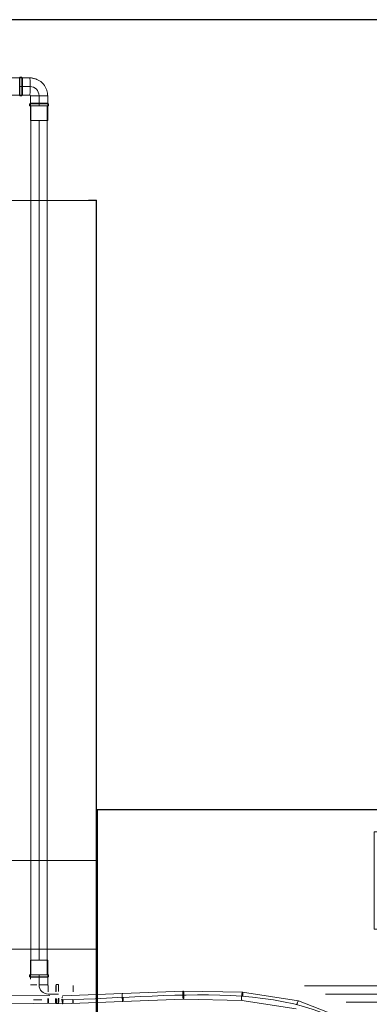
# Model space of a CAD drawing. Header units: millimetres. Extents: x -21756 to -17416, y -600 to 2500.
# Tile 17 of 23: x -19558 to -18870, y 561 to 2500. Entities that reach past the tile are written whole.
import ezdxf

# ---------------------------------------------------------------- set-up
doc = ezdxf.new("R2010")
doc.units = ezdxf.units.MM
for name, color, linetype, lineweight in [('A-DETL-THIN', 151, 'Continuous', 25), ('A-WALL', 113, 'Continuous', 25), ('G-IMPT', 8, 'Continuous', 18), ('I-FURN', 30, 'Continuous', 18), ('P-PIPE', 3, 'Continuous', 18), ('P-PIPE-CNTR', 3, 'Continuous', 18)]:
    doc.layers.add(name, color=color, linetype=linetype, lineweight=lineweight)

# ---------------------------------------------------------------- blocks, each defined once
blk = doc.blocks.new('Kitchen_Cabinets_FINSA_Pro-Oven-Larder-unit-rd4d_Blanc - Height - _2000 mm_-1376609-Elévation Sud')
at = {"layer": 'I-FURN'}
for p, q in [((-19407.5, 2143.7), (-20005.5, 2143.7)), ((-19422.7, 2144.2), (-19990.7, 2144.2)), ((-19406.7, 2144.7), (-19422.7, 2144.7)), ((-19422.7, 2144.7), (-19422.7, 2143.7)), ((-19407.5, 844.2), (-19407.5, 2143.7)), ((-19406.7, 144.7), (-19406.7, 2144.7)), ((-20005.5, 844.2), (-19407.5, 844.2)), ((-19407.5, 843.7), (-20005.5, 843.7)), ((-19422.7, 844.2), (-19422.7, 843.7)), ((-19407.5, 669.2), (-19407.5, 843.7)), ((-19407.5, 669.2), (-20005.5, 669.2)), ((-20005.5, 669.2), (-19407.5, 669.2)), ((-19407.5, 494.7), (-19407.5, 669.2))]:
    blk.add_line(p, q, dxfattribs=at)
blk = doc.blocks.new('Kitchen_Cabinets_FINSA_Pro-Base-Sink-unit-1200-blanc - Opening Type - _Two hinged doors_ Height - _800 mm_-1380536-Elévation Sud')
at = {"layer": 'G-IMPT'}
for p, q in [((-19379, 141), (-19379, 126)), ((-19379, 141), (-19379, 119)), ((-19332, 126), (-19332, 141)), ((-19332, 119), (-19332, 141)), ((-19325.5, 141), (-19325.5, 145)), ((-19325.5, 141), (-19325.5, 145)), ((-18285.5, 145), (-18285.5, 141)), ((-18285.5, 145), (-18285.5, 141)), ((-18279, 141), (-18279, 126)), ((-18279, 141), (-18279, 119)), ((-18232, 126), (-18232, 141)), ((-18232, 119), (-18232, 141)), ((-19372.2, 119), (-19372.2, 21)), ((-19372.2, 119), (-19372.2, 21)), ((-19338.7, 21), (-19338.7, 119)), ((-19338.7, 21), (-19338.7, 119)), ((-18272.2, 119), (-18272.2, 21)), ((-18272.2, 119), (-18272.2, 21)), ((-18238.7, 21), (-18238.7, 119)), ((-18238.7, 21), (-18238.7, 119)), ((-19370, 21), (-19370, 17)), ((-19370, 21), (-19370, 17)), ((-19341, 17), (-19341, 21)), ((-19341, 17), (-19341, 20)), ((-18270, 21), (-18270, 17)), ((-18270, 20), (-18270, 17)), ((-18241, 17), (-18241, 21)), ((-18241, 17), (-18241, 21)), ((-19378.5, 17), (-19378.5, 1)), ((-19378.5, 17), (-19378.5, 1)), ((-19332.5, 1), (-19332.5, 17)), ((-19332.5, 1), (-19332.5, 17)), ((-18278.5, 17), (-18278.5, 0)), ((-18278.5, 17), (-18278.5, 0)), ((-18232.5, 0), (-18232.5, 17)), ((-18232.5, 0), (-18232.5, 17))]:
    blk.add_line(p, q, dxfattribs=at)
at = {"layer": 'G-IMPT', "flags": 128}
for points in [[(-18860.4, 872.2), (-18860.4, 873.5), (-18860.4, 874.8), (-18860.4, 876), (-18860.4, 877.2), (-18860.4, 878.1), (-18860.4, 878.9)], [(-18852.4, 878.9), (-18852.4, 878.1), (-18852.4, 877.2), (-18852.4, 876), (-18852.4, 874.8), (-18852.4, 873.5), (-18852.4, 872.2)], [(-18758.6, 872.2), (-18758.6, 873.5), (-18758.6, 874.8), (-18758.6, 876), (-18758.6, 877.2), (-18758.6, 878.1), (-18758.6, 878.9)], [(-18750.6, 878.9), (-18750.6, 878.1), (-18750.6, 877.2), (-18750.6, 876), (-18750.6, 874.8), (-18750.6, 873.5), (-18750.6, 872.2)], [(-18860.4, 730.6), (-18860.4, 731.4), (-18860.4, 732.3), (-18860.4, 733.5), (-18860.4, 734.7), (-18860.4, 736), (-18860.4, 737.2)], [(-18852.4, 737.2), (-18852.4, 736), (-18852.4, 734.7), (-18852.4, 733.5), (-18852.4, 732.3), (-18852.4, 731.4), (-18852.4, 730.6)], [(-18758.6, 730.6), (-18758.6, 731.4), (-18758.6, 732.3), (-18758.6, 733.5), (-18758.6, 734.7), (-18758.6, 736), (-18758.6, 737.2)], [(-18750.6, 737.2), (-18750.6, 736), (-18750.6, 734.7), (-18750.6, 733.5), (-18750.6, 732.3), (-18750.6, 731.4), (-18750.6, 730.6)]]:
    blk.add_lwpolyline(points, dxfattribs=at)
at = {"layer": 'I-FURN'}
for p, q in [((-19405.5, 144.7), (-19405.5, 944.7)), ((-19389.5, 944.7), (-19405.5, 944.7)), ((-19404.6, 145.7), (-19404.6, 943.7)), ((-18806.6, 943.7), (-19404.6, 943.7)), ((-19389.5, 944.7), (-19389.5, 943.7)), ((-19379.5, 944.1), (-19389.5, 944.1)), ((-19379.5, 943.7), (-19379.5, 944.2)), ((-18231.5, 944.2), (-19379.5, 944.2)), ((-18806.6, 943.7), (-18806.6, 145.7)), ((-18804.4, 145.7), (-18804.4, 943.7)), ((-18206.4, 943.7), (-18804.4, 943.7)), ((-18231.5, 944.2), (-18231.5, 943.7)), ((-18221.5, 944.1), (-18231.5, 944.1)), ((-18221.5, 943.7), (-18221.5, 944.7)), ((-18205.5, 944.7), (-18221.5, 944.7)), ((-18206.4, 943.7), (-18206.4, 145.7)), ((-18205.5, 944.7), (-18205.5, 144.7)), ((-18806.6, 928.2), (-18804.4, 928.2)), ((-18852.4, 900.7), (-18860.4, 900.7)), ((-18860.4, 900.7), (-18860.4, 708.7)), ((-18852.4, 708.7), (-18852.4, 900.7)), ((-18750.6, 900.7), (-18758.6, 900.7)), ((-18758.6, 900.7), (-18758.6, 708.7)), ((-18750.6, 708.7), (-18750.6, 900.7)), ((-18860.4, 708.7), (-18852.4, 708.7)), ((-18758.6, 708.7), (-18750.6, 708.7)), ((-18804.4, 376.7), (-18806.6, 376.7)), ((-18806.6, 163.7), (-18804.4, 163.7)), ((-18804.4, 161.2), (-18806.6, 161.2)), ((-19405.5, 144.7), (-19389.5, 144.7)), ((-19404.6, 145.7), (-18806.6, 145.7)), ((-19400.9, 141), (-19371.6, 141)), ((-19389.5, 145.7), (-19389.5, 144.7)), ((-19389.5, 145.2), (-18221.5, 145.2)), ((-19371.6, 145), (-19389.5, 145)), ((-19371.6, 145), (-19325.5, 145)), ((-19325.5, 141), (-19371.6, 141)), ((-19325.7, 145), (-19325.5, 145)), ((-19325.5, 141), (-19325.7, 141)), ((-18804.4, 145.7), (-18206.4, 145.7)), ((-18285.5, 145), (-18285.3, 145)), ((-18285.5, 145), (-18239.4, 145)), ((-18285.3, 141), (-18285.5, 141)), ((-18239.4, 141), (-18285.5, 141)), ((-18221.5, 145), (-18239.4, 145)), ((-18239.4, 141), (-18206, 141)), ((-18221.5, 144.7), (-18221.5, 145.7)), ((-18221.5, 144.7), (-18205.5, 144.7)), ((-19379, 119), (-19377.6, 119)), ((-19332, 119), (-19377.6, 119)), ((-18233.4, 119), (-18279, 119)), ((-18233.4, 119), (-18232, 119)), ((-19372.2, 21), (-19372.1, 21)), ((-19372.2, 21), (-19357.3, 21)), ((-19338.7, 21), (-19357.3, 21)), ((-19338.7, 21), (-19338.8, 21)), ((-18272.1, 21), (-18272.2, 21)), ((-18253.6, 21), (-18272.2, 21)), ((-18253.6, 21), (-18238.7, 21)), ((-18238.8, 21), (-18238.7, 21)), ((-19378.2, 17), (-19378.5, 17)), ((-19335, 17), (-19378.5, 17)), ((-19335, 17), (-19332.5, 17)), ((-19332.8, 17), (-19332.5, 17)), ((-18278.5, 17), (-18278.2, 17)), ((-18278.5, 17), (-18276, 17)), ((-18232.5, 17), (-18276, 17)), ((-18232.5, 17), (-18232.8, 17))]:
    blk.add_line(p, q, dxfattribs=at)
blk = doc.blocks.new('COMAP - SKINPRESS ppsu - Coude_45_90_9041W_9090W - Coude_45_90_9041W_9090W-1089505-Elévation Sud')
at = {"layer": 'A-DETL-THIN', "color": 10}
for p, q in [((-19501.7, 572.4), (-19501.7, 563.9)), ((-19501.7, 563.9), (-19501.7, 572.4)), ((-19486.7, 572.4), (-19486.7, 563.9)), ((-19486.7, 563.9), (-19486.7, 572.4)), ((-19485.7, 571.7), (-19485.7, 562.4)), ((-19481.7, 562.4), (-19481.7, 571.7)), ((-19452.7, 563.9), (-19452.7, 568.9))]:
    blk.add_line(p, q, dxfattribs=at)
at = {"layer": 'P-PIPE', "color": 1}
for p, q in [((-19536.7, 647.9), (-19536.7, 613.9)), ((-19502.7, 647.9), (-19536.7, 647.9)), ((-19502.7, 613.9), (-19502.7, 647.9)), ((-19538.2, 618.9), (-19538.2, 614.9)), ((-19501.2, 618.9), (-19538.2, 618.9)), ((-19538.2, 614.9), (-19501.2, 614.9)), ((-19536.7, 613.9), (-19502.7, 613.9)), ((-19536.7, 613.9), (-19536.7, 610.2)), ((-19519.7, 613.9), (-19536.7, 613.9)), ((-19502.7, 613.9), (-19519.7, 613.9)), ((-19502.7, 598.9), (-19502.7, 613.9)), ((-19501.2, 614.9), (-19501.2, 618.9)), ((-19536.7, 598.9), (-19524.1, 598.9)), ((-19524.1, 598.9), (-19536.7, 598.9)), ((-19519.7, 598.9), (-19502.7, 598.9)), ((-19502.7, 598.9), (-19519.7, 598.9)), ((-19501.7, 597.9), (-19501.7, 585.3)), ((-19501.7, 585.3), (-19501.7, 597.9)), ((-19486.7, 597.9), (-19486.7, 585.3)), ((-19486.7, 585.3), (-19486.7, 597.9)), ((-19481.7, 599.4), (-19485.7, 599.4)), ((-19485.7, 599.4), (-19485.7, 585.7)), ((-19481.7, 585.7), (-19481.7, 599.4)), ((-19452.7, 585.3), (-19452.7, 597.9)), ((-19485.7, 562.4), (-19481.7, 562.4))]:
    blk.add_line(p, q, dxfattribs=at)
at = {"layer": 'P-PIPE', "color": 1, "flags": 128}
blk.add_lwpolyline([(-19501.7, 597.9), (-19501.8, 597.9), (-19501.8, 597.9), (-19501.9, 598), (-19501.9, 598), (-19501.9, 598), (-19502, 598), (-19502, 598), (-19502, 598), (-19502.1, 598), (-19502.1, 598), (-19502.2, 598), (-19502.2, 598.1), (-19502.2, 598.1), (-19502.3, 598.1), (-19502.3, 598.1), (-19502.3, 598.1), (-19502.4, 598.2), (-19502.4, 598.2), (-19502.4, 598.2), (-19502.5, 598.2), (-19502.5, 598.3), (-19502.5, 598.3), (-19502.5, 598.3), (-19502.6, 598.4), (-19502.6, 598.4), (-19502.6, 598.4), (-19502.6, 598.5), (-19502.6, 598.5), (-19502.7, 598.5), (-19502.7, 598.6), (-19502.7, 598.6), (-19502.7, 598.7), (-19502.7, 598.7), (-19502.7, 598.7), (-19502.7, 598.8), (-19502.7, 598.8), (-19502.7, 598.9), (-19502.7, 598.9), (-19502.7, 598.9), (-19502.7, 598.9)], dxfattribs=at)
blk = doc.blocks.new('COMAP - SKINPRESS ppsu - Coude_45_90_9041W_9090W - Coude_45_90_9041W_9090W-V20-Elévation Sud')
at = {"layer": 'A-DETL-THIN', "color": 10}
for start_param, end_param in [(0.334303, 1.570796), (1.717397, 2.807289)]:
    blk.add_ellipse((-19586.7, 2368.3), major_axis=(0, 17), ratio=0.020852, start_param=start_param, end_param=end_param, dxfattribs=at)
at = {"layer": 'P-PIPE', "color": 1}
for p, q in [((-19553.7, 2386.8), (-19557.7, 2386.8)), ((-19552.7, 2385.3), (-19586.7, 2385.3)), ((-19537.7, 2385.3), (-19552.7, 2385.3)), ((-19586.7, 2351.3), (-19552.7, 2351.3)), ((-19557.7, 2349.8), (-19553.7, 2349.8)), ((-19552.7, 2351.3), (-19537.7, 2351.3)), ((-19536.7, 2350.3), (-19536.7, 2335.3)), ((-19502.7, 2350.3), (-19536.7, 2350.3)), ((-19536.7, 2350.3), (-19502.7, 2350.3)), ((-19502.7, 2335.3), (-19502.7, 2350.3)), ((-19538.2, 2334.3), (-19538.2, 2330.3)), ((-19501.2, 2334.3), (-19538.2, 2334.3)), ((-19538.2, 2330.3), (-19501.2, 2330.3)), ((-19536.7, 2335.3), (-19536.7, 2301.3)), ((-19502.7, 2335.3), (-19536.7, 2335.3)), ((-19536.7, 2335.3), (-19502.7, 2335.3)), ((-19502.7, 2301.3), (-19502.7, 2335.3)), ((-19501.2, 2330.3), (-19501.2, 2334.3)), ((-19536.7, 2301.3), (-19502.7, 2301.3))]:
    blk.add_line(p, q, dxfattribs=at)
at = {"layer": 'P-PIPE', "color": 1, "flags": 128}
for points in [[(-19502.7, 2350.3), (-19502.8, 2351.7), (-19502.8, 2353.1), (-19503, 2354.5), (-19503.2, 2355.9), (-19503.4, 2357.3), (-19503.7, 2358.6), (-19504.1, 2360), (-19504.5, 2361.3), (-19505, 2362.6), (-19505.5, 2363.9), (-19506.1, 2365.2), (-19506.7, 2366.5), (-19507.4, 2367.7), (-19508.1, 2368.9), (-19508.8, 2370.1), (-19509.7, 2371.2), (-19510.5, 2372.3), (-19511.4, 2373.4), (-19512.4, 2374.4), (-19513.3, 2375.4), (-19514.4, 2376.4), (-19515.4, 2377.3), (-19516.5, 2378.1), (-19517.7, 2379), (-19518.8, 2379.8), (-19520, 2380.5), (-19521.2, 2381.2), (-19522.5, 2381.8), (-19523.8, 2382.4), (-19525, 2382.9), (-19526.4, 2383.4), (-19527.7, 2383.8), (-19529, 2384.2), (-19530.4, 2384.5), (-19531.8, 2384.8), (-19533.2, 2385), (-19534.6, 2385.2), (-19536, 2385.3), (-19537.4, 2385.3), (-19537.7, 2385.3)], [(-19537.7, 2351.3), (-19537.7, 2351.3), (-19537.7, 2351.3), (-19537.6, 2351.3), (-19537.6, 2351.3), (-19537.5, 2351.3), (-19537.5, 2351.3), (-19537.5, 2351.3), (-19537.4, 2351.2), (-19537.4, 2351.2), (-19537.3, 2351.2), (-19537.3, 2351.2), (-19537.3, 2351.2), (-19537.2, 2351.2), (-19537.2, 2351.1), (-19537.2, 2351.1), (-19537.1, 2351.1), (-19537.1, 2351.1), (-19537.1, 2351.1), (-19537, 2351), (-19537, 2351), (-19537, 2351), (-19537, 2350.9), (-19536.9, 2350.9), (-19536.9, 2350.9), (-19536.9, 2350.8), (-19536.9, 2350.8), (-19536.9, 2350.8), (-19536.8, 2350.7), (-19536.8, 2350.7), (-19536.8, 2350.7), (-19536.8, 2350.6), (-19536.8, 2350.6), (-19536.8, 2350.5), (-19536.8, 2350.5), (-19536.7, 2350.5), (-19536.7, 2350.4), (-19536.7, 2350.4), (-19536.7, 2350.4), (-19536.7, 2350.3), (-19536.7, 2350.3)]]:
    blk.add_lwpolyline(points, dxfattribs=at)
at = {"layer": 'P-PIPE', "color": 1}
for centre, major_axis, start_param, end_param in [((-19557.7, 2368.3), (0, 18.5), 0, 0.384986), ((-19557.7, 2368.3), (0, 18.5), 3.141593, 6.283185), ((-19553.7, 2368.3), (0, 18.5), 3.141593, 6.283185), ((-19586.7, 2368.3), (0, 17), 0, 0.326658), ((-19586.7, 2368.3), (0, 17), 3.141593, 6.283185), ((-19552.7, 2368.3), (0, 17), 3.141593, 6.283185), ((-19552.7, 2368.3), (0, 17), 4.712389, 6.283185), ((-19552.7, 2368.3), (0, 17), 3.141593, 4.712389), ((-19537.7, 2368.3), (0, 17), 4.712389, 6.283185), ((-19537.7, 2368.3), (0, 17), 3.141593, 6.283185), ((-19537.7, 2368.3), (0, 17), 3.141593, 4.712389), ((-19586.7, 2368.3), (0, 17), 2.811745, 3.141593), ((-19557.7, 2368.3), (0, 18.5), 2.756607, 3.141593)]:
    blk.add_ellipse(centre, major_axis=major_axis, ratio=0.020852, start_param=start_param, end_param=end_param, dxfattribs=at)

msp = doc.modelspace()

# ---------------------------------------------------------------- linework, layer by layer
at = {"layer": 'A-DETL-THIN', "color": 10}
msp.add_line((-19481.7, 572.9), (-19481.7, 564.9), dxfattribs=at)
for start_param, end_param in [(4.712389, 6.283185), (3.141593, 4.712389)]:
    msp.add_ellipse((-19557.7, 2368.3), major_axis=(0, 16), ratio=0.020852, start_param=start_param, end_param=end_param, dxfattribs=at)
at = {"layer": 'A-WALL'}
msp.add_line((-17415.5, 2500), (-20816.5, 2500), dxfattribs=at)
at = {"layer": 'P-PIPE', "color": 1}
for p, q in [((-19535.7, 2330.3), (-19535.7, 618.9)), ((-19503.7, 618.9), (-19503.7, 2330.3)), ((-18487.5, 596.9), (-18997.2, 596.9)), ((-18915.5, 564.9), (-18487.5, 564.9))]:
    msp.add_line(p, q, dxfattribs=at)
at = {"layer": 'P-PIPE'}
for p, q in [((-19355.4, 582.3), (-19473.4, 577.6)), ((-19236, 586.9), (-19355.4, 582.3)), ((-19119.2, 584.4), (-19235.9, 586.9)), ((-19009.3, 567.6), (-19119.2, 584.4)), ((-19587.3, 562.8), (-19473.2, 561.6)), ((-19498.5, 577.9), (-19586.7, 578.8)), ((-19473.2, 561.6), (-19354.8, 566.3)), ((-19354.8, 566.3), (-19235.8, 570.9)), ((-19235.8, 570.9), (-19120.6, 568.4)), ((-19120.6, 568.4), (-19013.5, 552)), ((-18910.5, 528.9), (-19009.3, 567.5))]:
    msp.add_line(p, q, dxfattribs=at)
for points in [[(-19356.1, 574.3), (-19356.2, 575.7), (-19356.2, 578.5), (-19355.9, 581.5), (-19355.6, 582.3), (-19355.4, 582.3)], [(-19356.1, 574.3), (-19356.2, 575.7), (-19356.2, 578.5), (-19355.9, 581.5), (-19355.6, 582.3), (-19355.4, 582.3)], [(-19237.1, 578.9), (-19237.1, 579.6), (-19237.1, 581), (-19237, 583), (-19236.8, 584.6), (-19236.5, 585.9), (-19236.3, 586.7), (-19236.1, 586.9), (-19235.9, 586.9)], [(-19235.9, 586.9), (-19235.7, 586.9), (-19235.3, 586.2), (-19234.8, 583.1), (-19234.7, 580.3), (-19234.7, 578.9)], [(-19119.2, 584.4), (-19119, 584.4), (-19118.6, 583.7), (-19118.4, 580.6), (-19118.5, 577.8), (-19118.7, 576.4)], [(-19474, 573.6), (-19473.9, 574.6), (-19473.9, 575.5), (-19473.8, 576.2)], [(-19474, 569.7), (-19474, 570.4), (-19474, 571), (-19474, 571.7)], [(-19472.6, 569.6), (-19472.5, 568.2), (-19472.6, 565.4), (-19472.8, 562.3), (-19473, 561.6), (-19473.2, 561.6)], [(-19354.1, 574.3), (-19354, 572.9), (-19354, 570.1), (-19354.3, 567), (-19354.6, 566.3), (-19354.8, 566.3)], [(-19235.8, 570.9), (-19236, 570.9), (-19236.5, 571.7), (-19236.9, 574.7), (-19237.1, 577.5), (-19237.1, 578.9)], [(-19234.7, 578.9), (-19234.7, 578.2), (-19234.7, 576.8), (-19234.8, 574.8), (-19235, 573.2), (-19235.2, 571.9), (-19235.5, 571.1), (-19235.7, 570.9), (-19235.8, 570.9)], [(-19120.6, 568.4), (-19120.8, 568.4), (-19121.2, 569.2), (-19121.4, 572.3), (-19121.3, 575.1), (-19121.1, 576.4)], [(-19009.4, 567.6), (-19009.3, 567.6), (-19009.3, 567.6), (-19009.3, 567.6)]]:
    msp.add_open_spline(points, degree=3, dxfattribs=at)
for points, knots in [([(-19121.1, 576.4), (-19121.1, 577.1), (-19120.9, 578.5), (-19120.6, 580.5), (-19120.3, 582.2), (-19119.8, 583.9), (-19119.4, 584.4), (-19119.2, 584.4)], [0, 0, 0, 0, 0.166667, 0.333333, 0.5, 0.666667, 1, 1, 1, 1]), ([(-19473.2, 561.6), (-19473.3, 561.6), (-19473.5, 562.2), (-19473.7, 563.9), (-19473.9, 565.6), (-19474, 567.6), (-19474, 569), (-19474, 569.7)], [0, 0, 0, 0, 0.333333, 0.5, 0.666667, 0.833333, 1, 1, 1, 1]), ([(-19354.8, 566.3), (-19354.9, 566.3), (-19355.1, 566.5), (-19355.3, 567.3), (-19355.6, 568.6), (-19355.9, 570.8), (-19356.1, 572.9), (-19356.1, 574.3)], [0, 0, 0, 0, 0.166667, 0.333333, 0.5, 0.666667, 1, 1, 1, 1]), ([(-19012.5, 559.8), (-19012.4, 560.5), (-19012, 561.8), (-19011.4, 563.7), (-19010.7, 565.3), (-19010, 567), (-19009.6, 567.6), (-19009.4, 567.6)], [0, 0, 0, 0, 0.166667, 0.333333, 0.5, 0.666667, 1, 1, 1, 1])]:
    msp.add_open_spline(points, degree=3, knots=knots, dxfattribs=at)
at = {"layer": 'P-PIPE-CNTR', "color": 1}
for p, q in [((-19537.7, 2368.3), (-19557.4, 2368.3)), ((-19552.7, 2368.3), (-19557.4, 2368.3)), ((-19537.7, 2368.3), (-19552.7, 2368.3)), ((-19519.7, 2330.3), (-19519.7, 2350.3)), ((-19519.7, 647.9), (-19519.7, 2301.3)), ((-19519.7, 598.9), (-19519.7, 618.9)), ((-19519.7, 613.9), (-19519.7, 618.9)), ((-19519.7, 598.9), (-19519.7, 613.9)), ((-19481.7, 580.9), (-19501.7, 580.9)), ((-18956.3, 580.9), (-18516.5, 580.9))]:
    msp.add_line(p, q, dxfattribs=at)
msp.add_arc((-19501.7, 598.9), 18, 180, 270, dxfattribs=at)
msp.add_ellipse((-19537.7, 2350.3), major_axis=(0, 18), ratio=0.999783, start_param=4.712389, end_param=6.283185, dxfattribs=at)
at = {"layer": 'P-PIPE-CNTR'}
for points in [[(-19475.9, 569.6), (-19242.7, 573.9), (-18977.2, 621.7), (-18833.8, 455.8)], [(-19530.3, 569.4), (-19524.9, 569.3), (-19519.4, 569.3), (-19513.9, 569.2)]]:
    msp.add_open_spline(points, degree=3, dxfattribs=at)

# ---------------------------------------------------------------- block references
at = {"layer": 'A-DETL-THIN', "color": 10}
for name in ['COMAP - SKINPRESS ppsu - Coude_45_90_9041W_9090W - Coude_45_90_9041W_9090W-V20-Elévation Sud', 'COMAP - SKINPRESS ppsu - Coude_45_90_9041W_9090W - Coude_45_90_9041W_9090W-1089505-Elévation Sud']:
    msp.add_blockref(name, (0, 0), dxfattribs=at)
at = {"layer": 'I-FURN'}
for name in ['Kitchen_Cabinets_FINSA_Pro-Oven-Larder-unit-rd4d_Blanc - Height - _2000 mm_-1376609-Elévation Sud', 'Kitchen_Cabinets_FINSA_Pro-Base-Sink-unit-1200-blanc - Opening Type - _Two hinged doors_ Height - _800 mm_-1380536-Elévation Sud']:
    msp.add_blockref(name, (0, 0), dxfattribs=at)

doc.saveas('drawing.dxf')
